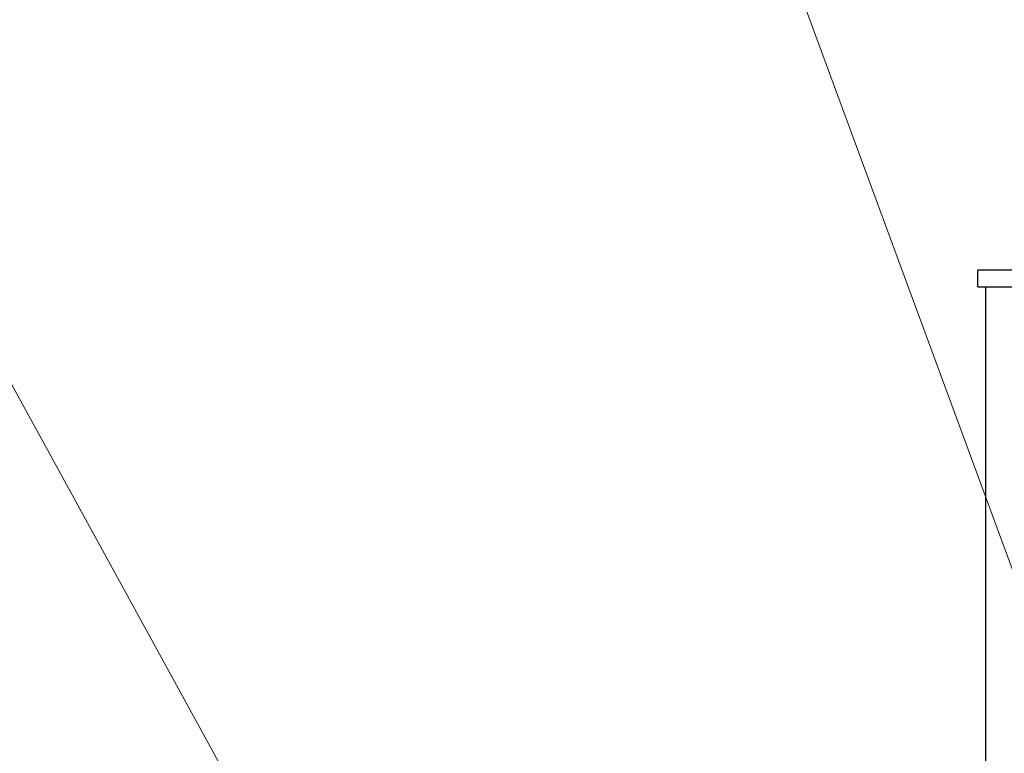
# Model space of a CAD drawing. Extents: x 1 to 669, y 0 to 417.
# Tile 187 of 256: x 280 to 302, y 250 to 267. Entities that reach past the tile are written whole.
import ezdxf

# ---------------------------------------------------------------- set-up
doc = ezdxf.new("R2010")
doc.units = 0
doc.header["$LTSCALE"] = 12
doc.header["$MEASUREMENT"] = 0
doc.layers.get('0').update_dxf_attribs({"linetype": 'CONTINUOUS'})
doc.layers.add('D', color=2, linetype='CONTINUOUS')
doc.styles.get("Standard").update_dxf_attribs({"font": 'SIMPLEX.SHX', "width": 0.875})
doc.dimstyles.get("Standard").update_dxf_attribs({"dimscale": 28, "dimtxt": 0.125, "dimasz": 0.125, "dimexe": 0.04375, "dimexo": 0.0625, "dimgap": 0.04375, "dimtad": 0, "dimtih": 1, "dimtoh": 1, "dimdec": 4, "dimzin": 12, "dimdsep": 46, "dimlunit": 5, "dimtxsty": 'Standard', "dimcen": 0, "dimclrd": 256, "dimclre": 256, "dimclrt": 256, "dimadec": 1, "dimazin": 3, "dimtfac": 0.875, "dimtdec": 4, "dimtofl": 0, "dimtmove": 0, "dimatfit": 2, "dimfxl": 1, "dimtolj": 1, "dimtzin": 12, "dimlwd": 13, "dimlwe": 13, "dimarcsym": 0})

msp = doc.modelspace()

# ---------------------------------------------------------------- linework, layer by layer
for p, q in [((365.23052, 260.96326), (301.34591, 260.96326)), ((301.34591, 260.58826), (301.34591, 260.96326)), ((301.34591, 260.58826), (365.23052, 260.58826)), ((301.53341, 248.46326), (301.53341, 260.58826))]:
    msp.add_line(p, q)

# ---------------------------------------------------------------- leaders
at = {"layer": 'D', "annotation_type": 0, "has_hookline": 1, "hookline_direction": 1}
for points, text_width in [([(309.49528, 234.20714), (288.4602, 291.3394), (284.9602, 291.3394)], 33.25), ([(287.75541, 243.52576), (278.063, 261.19489), (274.563, 261.19489)], 32.22917)]:
    msp.add_leader(points, dimstyle='Standard', override={"dimgap": 0.04375, "dimtad": 0, "dimarcsym": 1}, dxfattribs=dict(at, text_width=text_width))

doc.saveas('drawing.dxf')
